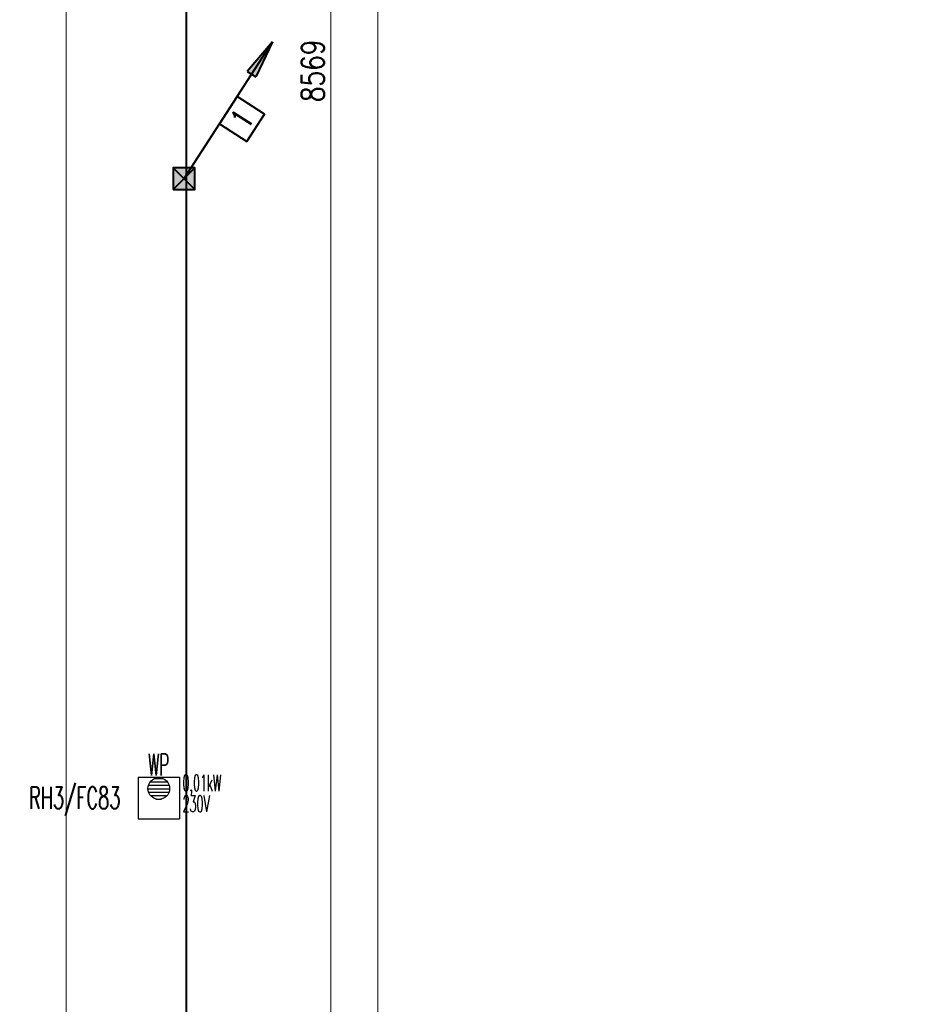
# Model space of a CAD drawing. Header units: millimetres. Extents: x -7955266 to 72030, y -46136 to 9299934.
# Tile 129 of 203: x -5002097 to -4985360, y 6481260 to 6499404. Entities that reach past the tile are written whole.
import ezdxf
from ezdxf.enums import TextEntityAlignment as Align

# ---------------------------------------------------------------- set-up
doc = ezdxf.new("R2010")
doc.units = ezdxf.units.MM
doc.header["$LTSCALE"] = 10
for name, color, linetype, lineweight in [('!XREF', 8, 'Continuous', 5), ('BMS_urzadzenia_nr_obw_magistrala', 140, 'Continuous', 13), ('BMS_urzadzenia_WE_WY', 30, 'Continuous', 20), ('IE_ATRYBUTY_ BLOCK_1', 7, 'Continuous', 25), ('IE_ATRYBUTY_ BLOCK_2', 7, 'Continuous', 18), ('IE_urzadzenia', 30, 'Continuous', 25), ('IE_urzadzenia_nr_obw', 94, 'Continuous', 20), ('IE_zwody', 140, 'Continuous', 40), ('XREF_E_PRZ24002_rzut dachu$0$0-DACH-ISTN', 8, 'Continuous', 5), ('XREF_E_PRZ24002_rzut dachu$0$DO-HALA-WYMIAR', 8, 'Continuous', 5)]:
    doc.layers.add(name, color=color, linetype=linetype, lineweight=lineweight)
doc.styles.add('ROMANS', font='romans.shx', dxfattribs={"width": 0.8})
doc.styles.add('XREF_E_PRZ24002_rzut dachu$0$CP_ATTR', font='ROMANS.SHX')
doc.styles.add('XREF_E_PRZ24002_rzut dachu$0$ROMANS', font='romans.shx', dxfattribs={"width": 0.8})
doc.dimstyles.new('XREF_E_PRZ24002_rzut dachu$0$STANDARD', dxfattribs={"dimscale": 1.4, "dimtxt": 21, "dimasz": 0.5, "dimexe": 0.2, "dimexo": 0.1, "dimgap": 6, "dimtad": 1, "dimdec": 1, "dimrnd": 0.5, "dimzin": 12, "dimdsep": 46, "dimtxsty": 'XREF_E_PRZ24002_rzut dachu$0$ROMANS', "dimblk1": 'XREF_E_PRZ24002_rzut dachu$0$Q', "dimblk2": 'XREF_E_PRZ24002_rzut dachu$0$Q', "dimsah": 1, "dimcen": 0.5, "dimse1": 1, "dimse2": 1, "dimclrd": 8, "dimclre": 8, "dimclrt": 7, "dimadec": 0, "dimazin": 0, "dimtfac": 1, "dimtdec": 1, "dimtix": 1, "dimtmove": 2, "dimatfit": 3, "dimldrblk": 'XREF_E_PRZ24002_rzut dachu$0$Q', "dimfxl": 1, "dimtolj": 1, "dimtzin": 12, "dimarcsym": 0})

# ---------------------------------------------------------------- blocks, each defined once
blk = doc.blocks.new('XREF_E_PRZ24002_rzut dachu$0$Q')
for p, q in [((0, 20), (0, -20)), ((10.6, 10.6), (-10.6, -10.6))]:
    blk.add_line(p, q)
blk = doc.blocks.new('*D261')
at = {"layer": 'XREF_E_PRZ24002_rzut dachu$0$DO-HALA-WYMIAR', "color": 8, "lineweight": -2, "transparency": 16777216}
blk.add_line((-257859.9, 268402.3), (-257859.9, 250444.3), dxfattribs=at)
at = {"layer": 'XREF_E_PRZ24002_rzut dachu$0$DO-HALA-WYMIAR', "color": 8, "linetype": 'ByBlock', "lineweight": -2, "transparency": 16777216}
for p, rotation in [((-257859.9, 268403.3), 90), ((-257859.9, 250443.3), 270)]:
    blk.add_blockref('XREF_E_PRZ24002_rzut dachu$0$Q', p, dxfattribs=dict(at, rotation=rotation))
at = {"layer": 'XREF_E_PRZ24002_rzut dachu$0$DO-HALA-WYMIAR', "color": 7, "transparency": 16777216, "insert": (-257892.9, 259423.3), "char_height": 42, "attachment_point": 5, "rotation": 90, "style": 'XREF_E_PRZ24002_rzut dachu$0$ROMANS'}
blk.add_mtext('\\A1;17960', dxfattribs=at)
blk = doc.blocks.new('*D267')
at = {"layer": 'XREF_E_PRZ24002_rzut dachu$0$DO-HALA-WYMIAR', "color": 8, "lineweight": -2, "transparency": 16777216}
blk.add_line((-258434.9, 250484.3), (-258434.9, 268362.3), dxfattribs=at)
at = {"layer": 'XREF_E_PRZ24002_rzut dachu$0$DO-HALA-WYMIAR', "color": 8, "linetype": 'ByBlock', "lineweight": -2, "transparency": 16777216}
for p, rotation in [((-258434.9, 268363.3), 90), ((-258434.9, 250483.3), 270)]:
    blk.add_blockref('XREF_E_PRZ24002_rzut dachu$0$Q', p, dxfattribs=dict(at, rotation=rotation))
at = {"layer": 'XREF_E_PRZ24002_rzut dachu$0$DO-HALA-WYMIAR', "color": 7, "transparency": 16777216, "insert": (-258467.9, 259400.5), "char_height": 42, "attachment_point": 5, "rotation": 90, "style": 'XREF_E_PRZ24002_rzut dachu$0$ROMANS'}
blk.add_mtext('\\A1;17880', dxfattribs=at)
blk = doc.blocks.new('*D315')
at = {"layer": 'XREF_E_PRZ24002_rzut dachu$0$DO-HALA-WYMIAR', "color": 8, "lineweight": -2, "transparency": 16777216}
blk.add_line((-257946.7, 259048.3), (-257946.7, 250481.3), dxfattribs=at)
at = {"layer": 'XREF_E_PRZ24002_rzut dachu$0$DO-HALA-WYMIAR', "color": 8, "linetype": 'ByBlock', "lineweight": -2, "transparency": 16777216}
for p, rotation in [((-257946.7, 259049.3), 90), ((-257946.7, 250480.3), 270)]:
    blk.add_blockref('XREF_E_PRZ24002_rzut dachu$0$Q', p, dxfattribs=dict(at, rotation=rotation))
at = {"layer": 'XREF_E_PRZ24002_rzut dachu$0$DO-HALA-WYMIAR', "color": 7, "transparency": 16777216, "insert": (-257979.7, 254764.8), "char_height": 42, "attachment_point": 5, "rotation": 90, "style": 'XREF_E_PRZ24002_rzut dachu$0$ROMANS'}
blk.add_mtext('\\A1;8569', dxfattribs=at)
blk = doc.blocks.new('urzadzenie_wpust dachowy')
h = blk.add_hatch()
h.set_pattern_fill('ANSI31', color=256, scale=10, angle=315, style=0)
h.set_pattern_definition([(0, (3e-14, -297.45), (1e-14, 31.75), [])])
edge = h.paths.add_edge_path()
edge.add_arc((-0.6, -104.3), 100, 0, 360)
for p, q in [((-191.9, 0), (191.9, 0)), ((-191.9, 0), (-191.9, -384)), ((191.9, 0), (191.9, -384)), ((-191.9, -384), (191.9, -384))]:
    blk.add_line(p, q)
blk.add_circle((-0.6, -104.3), 100)
at = {"layer": 'BMS_urzadzenia_nr_obw_magistrala', "style": 'ROMANS', "width": 0.5, "flags": 8}
blk.add_attdef('ADR_BMS', (238.6, -152.5), '', height=150, dxfattribs=at)
at = {"layer": 'BMS_urzadzenia_WE_WY', "style": 'ROMANS', "width": 0.5, "flags": 8}
blk.add_attdef('BMS_WE_WY', (238.6, -357.6), '', height=150, dxfattribs=at)
at = {"layer": 'IE_ATRYBUTY_ BLOCK_1', "style": 'ROMANS', "width": 0.5, "flags": 8}
blk.add_attdef('TYP', text='', height=200, dxfattribs=at).set_placement((-0.6, 17.8), align=Align.CENTER)
at = {"layer": 'IE_ATRYBUTY_ BLOCK_2', "style": 'ROMANS', "width": 0.5, "flags": 8}
for tag, p in [('OPIS1', (-0.6, -365.8)), ('OPIS2', (-0.6, -758.8))]:
    blk.add_attdef(tag, text='', height=150, dxfattribs=at).set_placement(p, align=Align.CENTER)
at = {"layer": 'IE_urzadzenia_nr_obw', "style": 'ROMANS', "width": 0.5, "flags": 8}
blk.add_attdef('NR_OBW', text='', height=150, dxfattribs=at).set_placement((-0.6, -570), align=Align.CENTER)
blk = doc.blocks.new('przewody_odprowadzajace')
h = blk.add_hatch(color=256)
h.dxf.hatch_style = 1
h.paths.add_polyline_path([(580.7, 987.4), (620.8, 961.6), (813.5, 1260.2)])
h.paths.add_polyline_path([(660.8, 935.7), (813.5, 1260.2), (620.8, 961.6)])
for p, q in [((0, 0), (813.5, 1260.2)), ((813.5, 1260.2), (580.7, 987.4)), ((813.5, 1260.2), (660.8, 935.7)), ((580.7, 987.4), (660.8, 935.7))]:
    blk.add_line(p, q)
blk.add_lwpolyline([(577.5, 341.4), (740.2, 593.4), (488.1, 756.1), (325.4, 504.1)], close=True)
at = {"layer": 'IE_ATRYBUTY_ BLOCK_1', "style": 'ROMANS', "width": 0.7, "flags": 8}
blk.add_attdef('TYP', text='', height=200, rotation=57.15512, dxfattribs=at).set_placement((532.8, 548.8), align=Align.MIDDLE_CENTER)
at = {"layer": 'IE_ATRYBUTY_ BLOCK_2', "style": 'ROMANS', "width": 0.6, "flags": 8}
for tag, p in [('OPIS1', (931.7, 919.4)), ('OPIS2', (931.7, 719.4))]:
    blk.add_attdef(tag, text='', height=150, dxfattribs=at).set_placement(p, align=Align.CENTER)
blk = doc.blocks.new('polaczenie_skrecane')
blk.add_hatch(color=256).paths.add_polyline_path([(-100.3, -100.3), (99.7, -100.3), (99.7, 99.7), (-100.3, 99.7)])
for p, q in [((99.7, -100.3), (-100.3, 99.7)), ((99.7, 99.7), (-100.3, -100.3))]:
    blk.add_line(p, q)
blk.add_lwpolyline([(-100.3, -100.3), (99.7, -100.3), (99.7, 99.7), (-100.3, 99.7)], close=True)
at = {"layer": 'IE_ATRYBUTY_ BLOCK_1', "style": 'ROMANS', "width": 0.7, "flags": 8}
blk.add_attdef('TYP', text='', height=200, dxfattribs=at).set_placement((-0.3, 119.6), align=Align.CENTER)
at = {"layer": 'IE_ATRYBUTY_ BLOCK_2', "style": 'ROMANS', "width": 0.6, "flags": 8}
for tag, p in [('OPIS1', (-0.3, -273.7)), ('OPIS2', (-0.3, -473.7))]:
    blk.add_attdef(tag, text='', height=150, dxfattribs=at).set_placement(p, align=Align.CENTER)
blk = doc.blocks.new('XREF_E_PRZ24002_rzut dachu')
at = {"layer": 'XREF_E_PRZ24002_rzut dachu$0$0-DACH-ISTN', "linetype": 'ByBlock', "style": 'XREF_E_PRZ24002_rzut dachu$0$CP_ATTR', "flags": 9}
for tag, p, height, width in [('NAME', (-279644.05, 267204.19), 0.01, 3.078589), ('PRODUCER', (-279644.05, 267204.19), 0.01, 3.078589), ('PRODUCT-TYPE', (-279644.05, 267204.19), 0.01, 3.078589), ('ARTICLE', (-279644.05, 267204.19), 0.01, 3.078589), ('FLOW', (-279644.05, 267204.19), 0.01, 3.078589), ('OTHER', (-279644.05, 267204.19), 0.01, 3.078589), ('NAME', (-279398.18, 267206.19), 0.01, 2.430116), ('PRODUCER', (-279398.18, 267206.19), 0.01, 2.430116), ('PRODUCT-TYPE', (-279398.18, 267206.19), 0.01, 2.430116), ('ARTICLE', (-279398.18, 267206.19), 0.01, 2.430116), ('FLOW', (-279398.18, 267206.19), 0.01, 2.430116), ('OTHER', (-279398.18, 267206.19), 0.01, 2.430116), ('NAME', (-279880.82, 267079.33), 0.01, 0.520644), ('PRODUCER', (-279880.82, 267079.33), 0.01, 0.520644), ('PRODUCT-TYPE', (-279880.82, 267079.33), 0.01, 0.520644), ('ARTICLE', (-279880.82, 267079.33), 0.01, 0.520644), ('FLOW', (-279880.82, 267079.33), 0.01, 0.520644), ('OTHER', (-279880.82, 267079.33), 0.01, 0.520644), ('NAME', (-279828.75, 267079.33), 0.0001, 1), ('PRODUCER', (-279828.75, 267079.33), 0.0001, 1), ('PRODUCT-TYPE', (-279828.75, 267079.33), 0.0001, 1), ('ARTICLE', (-279828.75, 267079.33), 0.0001, 1), ('FLOW', (-279828.75, 267079.33), 0.0001, 1), ('OTHER', (-279828.75, 267079.33), 0.0001, 1), ('NAME', (-279558.18, 266590.11), 0.0001, 1), ('PRODUCER', (-279558.18, 266590.11), 0.0001, 1), ('PRODUCT-TYPE', (-279558.18, 266590.11), 0.0001, 1), ('ARTICLE', (-279558.18, 266590.11), 0.0001, 1), ('FLOW', (-279558.18, 266590.11), 0.0001, 1), ('OTHER', (-279558.18, 266590.11), 0.0001, 1), ('NAME', (-280739.27, 251288.91), 0.0001, 1), ('PRODUCER', (-280739.27, 251288.91), 0.0001, 1), ('PRODUCT-TYPE', (-280739.27, 251288.91), 0.0001, 1), ('ARTICLE', (-280739.27, 251288.91), 0.0001, 1), ('FLOW', (-280739.27, 251288.91), 0.0001, 1), ('OTHER', (-280739.27, 251288.91), 0.0001, 1), ('NAME', (-280605.65, 251288.91), 0.0001, 1), ('PRODUCER', (-280605.65, 251288.91), 0.0001, 1), ('PRODUCT-TYPE', (-280605.65, 251288.91), 0.0001, 1), ('ARTICLE', (-280605.65, 251288.91), 0.0001, 1), ('FLOW', (-280605.65, 251288.91), 0.0001, 1), ('OTHER', (-280605.65, 251288.91), 0.0001, 1), ('NAME', (-279957.38, 251288.91), 0.0001, 1), ('PRODUCER', (-279957.38, 251288.91), 0.0001, 1), ('PRODUCT-TYPE', (-279957.38, 251288.91), 0.0001, 1), ('ARTICLE', (-279957.38, 251288.91), 0.0001, 1), ('FLOW', (-279957.38, 251288.91), 0.0001, 1), ('OTHER', (-279957.38, 251288.91), 0.0001, 1)]:
    blk.add_attdef(tag, p, '', height=height, dxfattribs=dict(at, width=width))
for tag, p, height, rotation, width in [('PRODUCT-TYPE', (-279196.19, 267204.19), 0.0001, 180, 1), ('NAME', (-279196.19, 267204.19), 0.0001, 180, 1), ('PRODUCER', (-279196.19, 267204.19), 0.0001, 180, 1), ('ARTICLE', (-279196.19, 267204.19), 0.0001, 180, 1), ('FLOW', (-279196.19, 267204.19), 0.0001, 180, 1), ('OTHER', (-279196.19, 267204.19), 0.0001, 180, 1), ('PRODUCT-TYPE', (-279109.07, 267204.19), 0.015, 180, 0.580797), ('PRODUCER', (-279109.07, 267204.19), 0.015, 180, 0.580797), ('ARTICLE', (-279109.07, 267204.19), 0.015, 180, 0.580797), ('NAME', (-279109.07, 267204.19), 0.015, 180, 0.580797), ('FLOW', (-279109.07, 267204.19), 0.015, 180, 0.580797), ('OTHER', (-279109.07, 267204.19), 0.015, 180, 0.580797), ('NAME', (-279015.17, 267206.19), 0.0001, 180, 1), ('PRODUCER', (-279015.17, 267206.19), 0.0001, 180, 1), ('PRODUCT-TYPE', (-279015.17, 267206.19), 0.0001, 180, 1), ('ARTICLE', (-279015.17, 267206.19), 0.0001, 180, 1), ('FLOW', (-279015.17, 267206.19), 0.0001, 180, 1), ('OTHER', (-279015.17, 267206.19), 0.0001, 180, 1), ('PRODUCT-TYPE', (-278926.22, 267206.19), 0.015, 180, 0.592965), ('PRODUCER', (-278926.22, 267206.19), 0.015, 180, 0.592965), ('ARTICLE', (-278926.22, 267206.19), 0.015, 180, 0.592965), ('NAME', (-278926.22, 267206.19), 0.015, 180, 0.592965), ('FLOW', (-278926.22, 267206.19), 0.015, 180, 0.592965), ('OTHER', (-278926.22, 267206.19), 0.015, 180, 0.592965), ('NAME', (-281343.26, 251313.16), 0.0001, 180, 1), ('PRODUCER', (-281343.26, 251313.16), 0.0001, 180, 1), ('PRODUCT-TYPE', (-281343.26, 251313.16), 0.0001, 180, 1), ('ARTICLE', (-281343.26, 251313.16), 0.0001, 180, 1), ('FLOW', (-281343.26, 251313.16), 0.0001, 180, 1), ('OTHER', (-281343.26, 251313.16), 0.0001, 180, 1), ('NAME', (-281440.06, 251297.51), 0.0001, 135, 1), ('PRODUCER', (-281440.06, 251297.51), 0.0001, 135, 1), ('PRODUCT-TYPE', (-281440.06, 251297.51), 0.0001, 135, 1), ('ARTICLE', (-281440.06, 251297.51), 0.0001, 135, 1), ('FLOW', (-281440.06, 251297.51), 0.0001, 135, 1), ('OTHER', (-281440.06, 251297.51), 0.0001, 135, 1), ('NAME', (-281127.88, 251288.91), 0.0001, 180, 1), ('PRODUCER', (-281127.88, 251288.91), 0.0001, 180, 1), ('PRODUCT-TYPE', (-281127.88, 251288.91), 0.0001, 180, 1), ('ARTICLE', (-281127.88, 251288.91), 0.0001, 180, 1), ('FLOW', (-281127.88, 251288.91), 0.0001, 180, 1), ('OTHER', (-281127.88, 251288.91), 0.0001, 180, 1), ('NAME', (-281411.29, 251268.73), 0.0001, 315, 1), ('PRODUCER', (-281411.29, 251268.73), 0.0001, 315, 1), ('PRODUCT-TYPE', (-281411.29, 251268.73), 0.0001, 315, 1), ('ARTICLE', (-281411.29, 251268.73), 0.0001, 315, 1), ('FLOW', (-281411.29, 251268.73), 0.0001, 315, 1), ('OTHER', (-281411.29, 251268.73), 0.0001, 315, 1)]:
    blk.add_attdef(tag, p, '', height=height, rotation=rotation, dxfattribs=dict(at, width=width))
at = {"layer": 'XREF_E_PRZ24002_rzut dachu$0$0-DACH-ISTN', "linetype": 'ByBlock', "style": 'XREF_E_PRZ24002_rzut dachu$0$CP_ATTR', "text_generation_flag": 4, "width": 1, "flags": 9}
for tag, p, rotation in [('NAME', (-279463.18, 267141.19), 90), ('PRODUCER', (-279463.18, 267141.19), 90), ('PRODUCT-TYPE', (-279463.18, 267141.19), 90), ('ARTICLE', (-279463.18, 267141.19), 90), ('FLOW', (-279463.18, 267141.19), 90), ('OTHER', (-279463.18, 267141.19), 90), ('NAME', (-281127.88, 251288.91), 180), ('PRODUCER', (-281127.88, 251288.91), 180), ('PRODUCT-TYPE', (-281127.88, 251288.91), 180), ('ARTICLE', (-281127.88, 251288.91), 180), ('FLOW', (-281127.88, 251288.91), 180), ('OTHER', (-281127.88, 251288.91), 180)]:
    blk.add_attdef(tag, p, '', height=0.0001, rotation=rotation, dxfattribs=at)
at = {"layer": 'XREF_E_PRZ24002_rzut dachu$0$0-DACH-ISTN', "linetype": 'ByBlock', "style": 'XREF_E_PRZ24002_rzut dachu$0$CP_ATTR', "flags": 9}
for tag, p, height, rotation in [('PRODUCT-TYPE', (-279586.68, 266526.19), 0.0025, 180), ('PRODUCER', (-279586.68, 266526.19), 0.0025, 180), ('ARTICLE', (-279586.68, 266526.19), 0.0025, 180), ('NAME', (-279586.68, 266526.19), 0.0025, 180), ('FLOW', (-279586.68, 266526.19), 0.0025, 180), ('OTHER', (-279586.68, 266526.19), 0.0025, 180), ('NAME', (-281440.06, 251297.51), 0.0001, 315), ('PRODUCER', (-281440.06, 251297.51), 0.0001, 315), ('PRODUCT-TYPE', (-281440.06, 251297.51), 0.0001, 315), ('ARTICLE', (-281440.06, 251297.51), 0.0001, 315), ('FLOW', (-281440.06, 251297.51), 0.0001, 315), ('OTHER', (-281440.06, 251297.51), 0.0001, 315), ('NAME', (-281117.1, 251288.91), 0.0001, 180), ('PRODUCER', (-281117.1, 251288.91), 0.0001, 180), ('PRODUCT-TYPE', (-281117.1, 251288.91), 0.0001, 180), ('ARTICLE', (-281117.1, 251288.91), 0.0001, 180), ('FLOW', (-281117.1, 251288.91), 0.0001, 180), ('OTHER', (-281117.1, 251288.91), 0.0001, 180), ('NAME', (-280739.27, 251288.91), 0.0001, 180), ('PRODUCER', (-280739.27, 251288.91), 0.0001, 180), ('PRODUCT-TYPE', (-280739.27, 251288.91), 0.0001, 180), ('ARTICLE', (-280739.27, 251288.91), 0.0001, 180), ('FLOW', (-280739.27, 251288.91), 0.0001, 180), ('OTHER', (-280739.27, 251288.91), 0.0001, 180), ('NAME', (-279957.38, 251288.91), 0.0001, 180), ('PRODUCER', (-279957.38, 251288.91), 0.0001, 180), ('PRODUCT-TYPE', (-279957.38, 251288.91), 0.0001, 180), ('ARTICLE', (-279957.38, 251288.91), 0.0001, 180), ('FLOW', (-279957.38, 251288.91), 0.0001, 180), ('OTHER', (-279957.38, 251288.91), 0.0001, 180)]:
    blk.add_attdef(tag, p, '', height=height, rotation=rotation, dxfattribs=at)
at = {"layer": 'XREF_E_PRZ24002_rzut dachu$0$0-DACH-ISTN', "linetype": 'ByBlock', "style": 'XREF_E_PRZ24002_rzut dachu$0$CP_ATTR'}
for tag, p, height, flags in [('GROUP', (-281520.03, 251451.25), 0.00005, 1), ('NUMBER', (-281520.03, 251451.25), 0.00005, 1), ('PRODUCER', (-281520.03, 251451.25), 0.00005, 1), ('ARTICLE', (-281520.03, 251451.25), 0.00005, 1), ('PRODUCT-TYPE', (-281520.03, 251451.25), 0.00005, 1), ('ORDER-NO', (-281520.03, 251451.25), 0.00005, 1), ('CHARACTER', (-281520.03, 251451.25), 0.00005, 1), ('DN', (-281520.03, 251451.25), 0.00005, 1), ('NAME', (-281520.03, 251451.25), 0.00005, 1), ('TEMPERATURE', (-281520.03, 251451.25), 0.00005, 1), ('FLOW', (-281520.03, 251451.25), 0.00005, 1), ('POWER', (-281520.03, 251451.25), 0.00005, 1), ('VOLTAGE', (-281520.03, 251451.25), 0.00005, 1), ('WEIGHT', (-281520.03, 251451.25), 0.00005, 1), ('PN', (-281520.03, 251451.25), 0.00005, 1), ('H', (-281520.03, 251451.25), 0.00005, 1), ('VAL', (-281520.03, 251451.25), 0.00005, 1), ('NAME', (-281343.26, 251313.16), 0.0001, 9), ('PRODUCER', (-281343.26, 251313.16), 0.0001, 9), ('PRODUCT-TYPE', (-281343.26, 251313.16), 0.0001, 9), ('ARTICLE', (-281343.26, 251313.16), 0.0001, 9), ('FLOW', (-281343.26, 251313.16), 0.0001, 9), ('OTHER', (-281343.26, 251313.16), 0.0001, 9), ('NAME', (-281127.88, 251288.91), 0.0001, 9), ('PRODUCER', (-281127.88, 251288.91), 0.0001, 9), ('PRODUCT-TYPE', (-281127.88, 251288.91), 0.0001, 9), ('ARTICLE', (-281127.88, 251288.91), 0.0001, 9), ('FLOW', (-281127.88, 251288.91), 0.0001, 9), ('OTHER', (-281127.88, 251288.91), 0.0001, 9), ('NAME', (-280750.05, 251288.91), 0.0001, 9), ('PRODUCER', (-280750.05, 251288.91), 0.0001, 9), ('PRODUCT-TYPE', (-280750.05, 251288.91), 0.0001, 9), ('ARTICLE', (-280750.05, 251288.91), 0.0001, 9), ('FLOW', (-280750.05, 251288.91), 0.0001, 9), ('OTHER', (-280750.05, 251288.91), 0.0001, 9), ('NAME', (-280647.27, 251288.91), 0.0001, 9), ('PRODUCER', (-280647.27, 251288.91), 0.0001, 9), ('PRODUCT-TYPE', (-280647.27, 251288.91), 0.0001, 9), ('ARTICLE', (-280647.27, 251288.91), 0.0001, 9), ('FLOW', (-280647.27, 251288.91), 0.0001, 9), ('OTHER', (-280647.27, 251288.91), 0.0001, 9), ('NAME', (-281393.61, 251261.41), 0.0001, 9), ('PRODUCER', (-281393.61, 251261.41), 0.0001, 9), ('PRODUCT-TYPE', (-281393.61, 251261.41), 0.0001, 9), ('ARTICLE', (-281393.61, 251261.41), 0.0001, 9), ('FLOW', (-281393.61, 251261.41), 0.0001, 9), ('OTHER', (-281393.61, 251261.41), 0.0001, 9), ('GROUP', (-281345.5, 250753.98), 0.00005, 1), ('NUMBER', (-281345.5, 250753.98), 0.00005, 1), ('PRODUCER', (-281345.5, 250753.98), 0.00005, 1), ('ARTICLE', (-281345.5, 250753.98), 0.00005, 1), ('PRODUCT-TYPE', (-281345.5, 250753.98), 0.00005, 1), ('ORDER-NO', (-281345.5, 250753.98), 0.00005, 1), ('CHARACTER', (-281345.5, 250753.98), 0.00005, 1), ('DN', (-281345.5, 250753.98), 0.00005, 1), ('NAME', (-281345.5, 250753.98), 0.00005, 1), ('TEMPERATURE', (-281345.5, 250753.98), 0.00005, 1), ('FLOW', (-281345.5, 250753.98), 0.00005, 1), ('POWER', (-281345.5, 250753.98), 0.00005, 1), ('VOLTAGE', (-281345.5, 250753.98), 0.00005, 1), ('WEIGHT', (-281345.5, 250753.98), 0.00005, 1), ('PN', (-281345.5, 250753.98), 0.00005, 1), ('H', (-281345.5, 250753.98), 0.00005, 1), ('VAL', (-281345.5, 250753.98), 0.00005, 1)]:
    blk.add_attdef(tag, p, '', height=height, dxfattribs=dict(at, flags=flags))
at = {"layer": 'XREF_E_PRZ24002_rzut dachu$0$0-DACH-ISTN', "linetype": 'ByBlock', "style": 'XREF_E_PRZ24002_rzut dachu$0$CP_ATTR', "text_generation_flag": 4, "width": 1, "flags": 9}
for tag in ['NAME', 'PRODUCER', 'PRODUCT-TYPE', 'ARTICLE', 'FLOW', 'OTHER']:
    blk.add_attdef(tag, (-280739.27, 251288.91), '', height=0.0001, dxfattribs=at)
at = {"layer": 'XREF_E_PRZ24002_rzut dachu$0$0-DACH-ISTN', "linetype": 'ByBlock', "style": 'XREF_E_PRZ24002_rzut dachu$0$CP_ATTR', "flags": 9}
for tag, p in [('GROUP', (-280584.33, 251288.18)), ('ARTICLE', (-280584.33, 251288.17)), ('PRODUCT-TYPE', (-280584.33, 251288.17)), ('ORDER-NO', (-280584.33, 251288.16)), ('PRODUCER', (-280584.33, 251288.16)), ('NAME', (-280584.32, 251288.18)), ('NUMBER', (-280584.33, 251288.18)), ('TEMPERATURE', (-280584.31, 251288.18)), ('FLOW', (-280584.31, 251288.18)), ('CHARACTER', (-280584.31, 251288.17)), ('POWER', (-280584.31, 251288.16)), ('VOLTAGE', (-280584.31, 251288.16)), ('PN', (-280584.3, 251288.18)), ('OTHER', (-280584.3, 251288.18)), ('DN', (-280584.3, 251288.17))]:
    blk.add_attdef(tag, text='', height=0.002, dxfattribs=at).set_placement(p, align=Align.MIDDLE_LEFT)
at = {"layer": 'XREF_E_PRZ24002_rzut dachu$0$0-DACH-ISTN', "linetype": 'ByBlock', "style": 'XREF_E_PRZ24002_rzut dachu$0$CP_ATTR', "width": 1, "flags": 9}
for tag, height, p in [('GROUP', 0.00158, (-279928.78, 251288.33)), ('ARTICLE', 0.00158, (-279928.78, 251288.33)), ('PRODUCT-TYPE', 0.00158, (-279928.78, 251288.33)), ('ORDER-NO', 0.00157, (-279928.78, 251288.32)), ('PRODUCER', 0.00158, (-279928.78, 251288.32)), ('NAME', 0.00158, (-279928.77, 251288.34)), ('NUMBER', 0.00158, (-279928.78, 251288.34)), ('TEMPERATURE', 0.00158, (-279928.77, 251288.34)), ('OTHER', 0.00158, (-279928.76, 251288.34)), ('CHARACTER', 0.00158, (-279928.76, 251288.33)), ('FLOW', 0.00158, (-279928.76, 251288.33)), ('POWER', 0.00158, (-279928.76, 251288.32)), ('VOLTAGE', 0.00158, (-279928.76, 251288.32)), ('DN', 0.00158, (-279928.75, 251288.33)), ('PN', 0.00158, (-279928.75, 251288.33))]:
    blk.add_attdef(tag, text='', height=height, dxfattribs=at).set_placement(p, align=Align.MIDDLE_LEFT)
at = {"layer": 'XREF_E_PRZ24002_rzut dachu$0$DO-HALA-WYMIAR'}
for base, p1, p2, picture, middle in [((-257859.88, 250443.33), (-258173.18, 268403.33, 0), (-258173.18, 250443.33, 0), '*D261', (-257892.88, 259423.33)), ((-257946.67, 250480.33), (-257966.67, 259049.33), (-257966.67, 250480.33, 0), '*D315', (-257979.67, 254764.83))]:
    dim = blk.add_linear_dim(base=base, p1=p1, p2=p2, angle=90, dimstyle='XREF_E_PRZ24002_rzut dachu$0$STANDARD', override={"dimscale": 2}, dxfattribs=at)
    dim.commit()
    dim.dimension.update_dxf_attribs({"geometry": picture, "text_midpoint": middle})
dim = blk.add_linear_dim(base=(-258434.86, 268363.33), p1=(-258213.68, 250483.33, 0), p2=(-258213.68, 268363.33, 0), angle=90, dimstyle='XREF_E_PRZ24002_rzut dachu$0$STANDARD', override={"dimscale": 2}, dxfattribs=at)
dim.commit()
dim.dimension.update_dxf_attribs({"geometry": '*D267', "text_midpoint": (-258467.86, 259400.52), "dimtype": 160})

msp = doc.modelspace()

# ---------------------------------------------------------------- linework, layer by layer
at = {"layer": 'IE_zwody'}
msp.add_line((-4999021, 6455618, 0), (-4999021, 6634448), dxfattribs=at)

# ---------------------------------------------------------------- block references
at = {"layer": '!XREF', "xscale": 10, "yscale": 10, "zscale": 10}
msp.add_blockref('XREF_E_PRZ24002_rzut dachu', (-2416894, 3950814, 0), dxfattribs=at)
at = {"layer": 'IE_urzadzenia'}
ref = msp.add_blockref('urzadzenie_wpust dachowy', (-4999531, 6485443), dxfattribs=dict(at, xscale=2, yscale=2, zscale=2))
ref.add_attrib('OPIS1', '0,01kW', dxfattribs={"layer": 'IE_ATRYBUTY_ BLOCK_2', "height": 300, "style": 'ROMANS', "width": 0.5, "flags": 8}).set_placement((-4998738, 6485190), align=Align.CENTER)
ref.add_attrib('OPIS2', '230V', dxfattribs={"layer": 'IE_ATRYBUTY_ BLOCK_2', "height": 300, "style": 'ROMANS', "width": 0.5, "flags": 8}).set_placement((-4998842, 6484805), align=Align.CENTER)
ref.add_attrib('TYP', 'WP', dxfattribs={"layer": 'IE_ATRYBUTY_ BLOCK_1', "height": 400, "style": 'ROMANS', "width": 0.5, "flags": 8}).set_placement((-4999533, 6485478), align=Align.CENTER)
at = {"layer": 'IE_zwody'}
ref = msp.add_blockref('przewody_odprowadzajace', (-4999064, 6496477, 0), dxfattribs=dict(at, xscale=2, yscale=2))
ref.add_attrib('TYP', '1', dxfattribs={"layer": 'IE_ATRYBUTY_ BLOCK_1', "height": 400, "rotation": 57.1551, "style": 'ROMANS', "width": 0.7}).set_placement((-4997999, 6497575, 0), align=Align.MIDDLE_CENTER)
at = {"layer": 'IE_zwody', "linetype": 'Continuous', "ltscale": 20, "xscale": 2, "yscale": 2, "zscale": 2}
msp.add_blockref('polaczenie_skrecane', (-4999065, 6496477, 0), dxfattribs=at)

# ---------------------------------------------------------------- texts
at = {"layer": 'IE_urzadzenia_nr_obw', "style": 'ROMANS', "width": 0.6}
msp.add_text('RH3/FC83', height=400, dxfattribs=at).set_placement((-5001927, 6484865))

doc.saveas('drawing.dxf')
